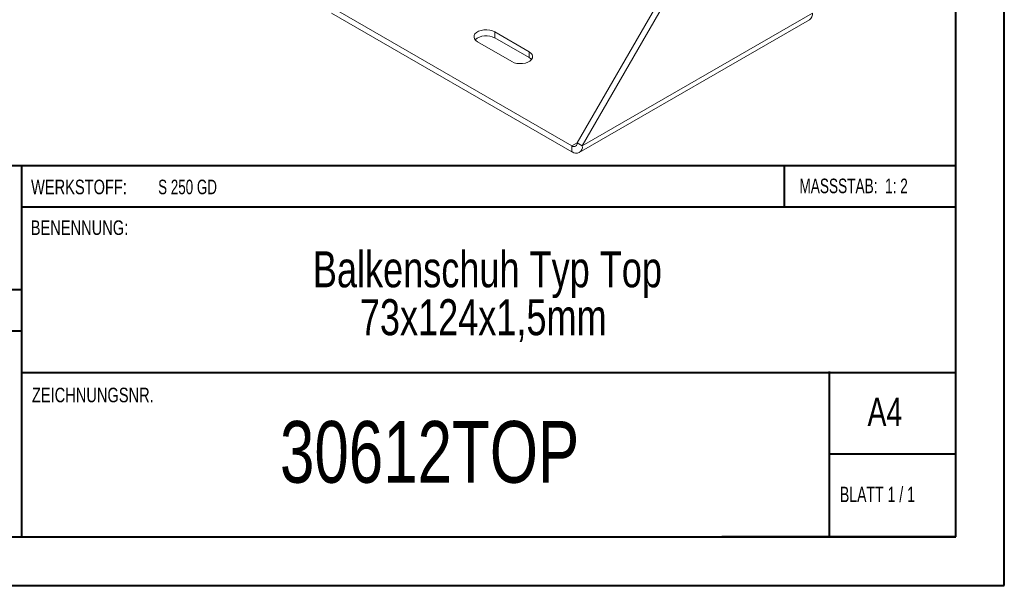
# Model space of a CAD drawing. Header units: millimetres. Extents: x 0 to 210, y 0 to 297.
# Tile 2 of 4: x 109 to 210, y 0 to 58. Entities that reach past the tile are written whole.
import ezdxf

# ---------------------------------------------------------------- set-up
doc = ezdxf.new("R2010")
doc.units = ezdxf.units.MM
doc.styles.add('SLDTEXTSTYLE0', font='TXT', dxfattribs={"width": 0.75})
doc.styles.add('SLDTEXTSTYLE1', font='TXT', dxfattribs={"width": 0.681818})
doc.styles.add('SLDTEXTSTYLE2', font='TXT', dxfattribs={"width": 0.7})
doc.styles.add('SLDTEXTSTYLE3', font='TXT', dxfattribs={"width": 0.6875})

# ---------------------------------------------------------------- blocks, each defined once
blk = doc.blocks.new('SW_NOTE_1')
at = {"color": 0, "linetype": 'Continuous', "lineweight": 0, "char_height": 3.7042, "attachment_point": 2, "style": 'SLDTEXTSTYLE0'}
for s, insert in [('Balkenschuh Typ Top', (24.66, 4.77)), ('73x124x1,5mm', (24.23, -0.16))]:
    blk.add_mtext(s, dxfattribs=dict(at, insert=insert))

msp = doc.modelspace()

# ---------------------------------------------------------------- linework, layer by layer
at = {"color": 7, "linetype": 'Continuous', "lineweight": 40}
for p, q in [((210.08, 0.21), (210.08, 297.21)), ((205.08, 5.21), (205.08, 292.21)), ((205.08, 43.37), (10.11, 43.37)), ((108.91, 43.37), (108.91, 5.12)), ((187.47, 39.12), (187.47, 43.37)), ((205.08, 39.12), (108.91, 39.12)), ((108.91, 30.62), (10.11, 30.62)), ((108.91, 26.37), (10.11, 26.37)), ((108.91, 22.12), (205.08, 22.12)), ((192.08, 5.21), (192.08, 22.21)), ((205.08, 13.71), (192.08, 13.71)), ((10.08, 5.21), (205.08, 5.21)), ((205.08, 5.21), (180.99, 5.21)), ((0.08, 0.21), (210.08, 0.21))]:
    msp.add_line(p, q, dxfattribs=at)
at = {"color": 7, "linetype": 'Continuous', "lineweight": 15}
for p, q in [((166.11, 45.74), (177.07, 64.72)), ((166.64, 45.43), (177.6, 64.42)), ((140.83, 59.72), (165.58, 45.43)), ((140.83, 59.11), (165.58, 44.82)), ((166.64, 45.43), (190.33, 59.11)), ((166.33, 44.75), (190.02, 58.42)), ((161.16, 55.13), (157.63, 57.17)), ((157.63, 56.56), (157.63, 57.17)), ((155.86, 56.15), (159.4, 54.11)), ((161.16, 54.52), (157.63, 56.56)), ((161.16, 54.52), (161.16, 55.13)), ((166.11, 45.74), (165.58, 45.43)), ((166.11, 45.74), (166.64, 45.43)), ((165.58, 45.43), (165.58, 44.82))]:
    msp.add_line(p, q, dxfattribs=at)
at = {"color": 7, "linetype": 'Continuous', "lineweight": 15, "flags": 128}
for points in [[(157.63, 57.17), (157.39, 57.28), (157.12, 57.35), (156.82, 57.38), (156.52, 57.37), (156.23, 57.32), (155.97, 57.23), (155.76, 57.11), (155.6, 56.96), (155.51, 56.79), (155.5, 56.62), (155.55, 56.45), (155.67, 56.29), (155.86, 56.15)], [(159.4, 54.11), (159.63, 54), (159.91, 53.93), (160.2, 53.9), (160.5, 53.91), (160.79, 53.96), (161.05, 54.05), (161.26, 54.17), (161.42, 54.32), (161.51, 54.49), (161.53, 54.66), (161.47, 54.83), (161.35, 54.99), (161.16, 55.13)], [(161.41, 54.31), (161.35, 54.38), (161.16, 54.52)]]:
    msp.add_lwpolyline(points, dxfattribs=at)
at = {"color": 7, "linetype": 'Continuous', "lineweight": 15}
for centre, radius, start, end in [((189.6, 59.03), 0.739, 305.0133, 6.2988), ((156.76, 55.02), 1.76, 60.6485, 130.912), ((165.79, 45.69), 0.328, 230.7967, 9.214), ((166, 45.33), 0.655, 230.7967, 9.214)]:
    msp.add_arc(centre, radius, start, end, dxfattribs=at)

# ---------------------------------------------------------------- block references
at = {"color": 7, "linetype": 'Continuous', "lineweight": 0}
msp.add_blockref('SW_NOTE_1', (132.22, 29.82), dxfattribs=at)

# ---------------------------------------------------------------- texts
for s, insert, char_height, attachment_point, style in [('WERKSTOFF:', (109.91, 41.96), 1.5, 1, 'SLDTEXTSTYLE0'), ('S 250 GD', (122.99, 41.96), 1.5, 1, 'SLDTEXTSTYLE3'), ('MASSSTAB:  1: 2', (188.99, 42.07), 1.5, 1, 'SLDTEXTSTYLE2'), ('BENENNUNG:', (109.88, 37.77), 1.5, 1, 'SLDTEXTSTYLE0'), ('ZEICHNUNGSNR.', (110, 20.55), 1.5, 1, 'SLDTEXTSTYLE0'), ('A4', (196, 19.52), 2.91, 1, 'SLDTEXTSTYLE0'), ('30612TOP', (150.93, 17.12), 6.35, 2, 'SLDTEXTSTYLE0'), ('BLATT 1 / 1', (193.16, 10.36), 1.5875, 1, 'SLDTEXTSTYLE1')]:
    msp.add_mtext(s, dxfattribs=dict(at, insert=insert, char_height=char_height, attachment_point=attachment_point, style=style))

doc.saveas('drawing.dxf')
